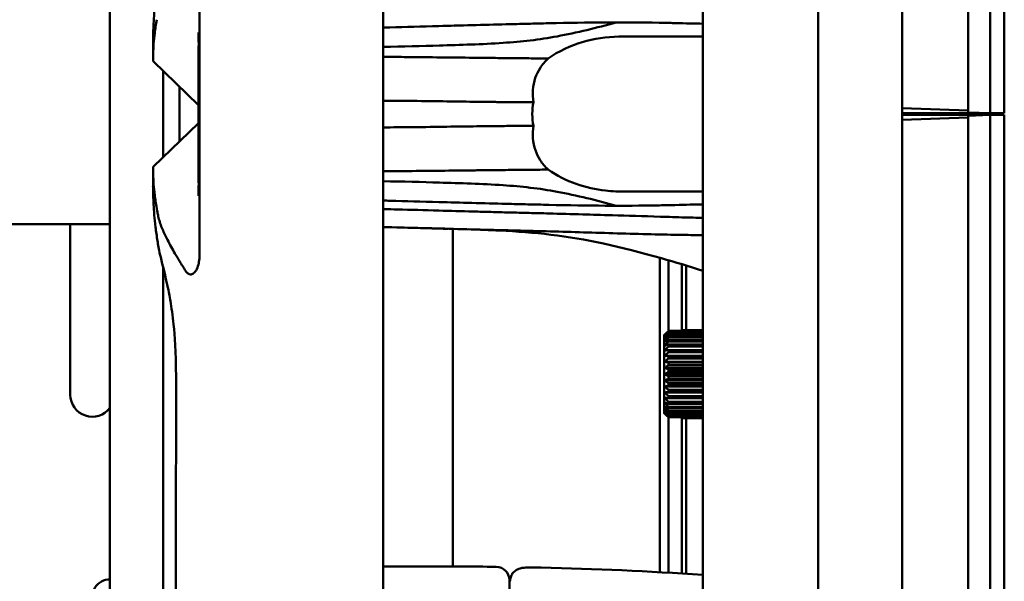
# Model space of a CAD drawing. Header units: millimetres. Extents: x 0 to 2100, y 0 to 1485.
# Tile 34 of 256: x 1271 to 1383, y 957 to 1021. Entities that reach past the tile are written whole.
import ezdxf

# ---------------------------------------------------------------- set-up
doc = ezdxf.new("R2010")
doc.units = ezdxf.units.MM
doc.header["$LTSCALE"] = 5
doc.layers.add('Sichtbar (ISO)', color=7, linetype='Continuous', lineweight=50)

msp = doc.modelspace()

# ---------------------------------------------------------------- linework, layer by layer
at = {"layer": 'Sichtbar (ISO)'}
for p, q in [((1371.607, 1260.077), (1371.607, 760.077)), ((1379.107, 1259.89), (1379.107, 1010.265)), ((1381.607, 1259.977), (1381.607, 1010.177)), ((1381.607, 1259.977), (1381.607, 1010.177)), ((1383.207, 1010.177), (1383.207, 1259.977)), ((1383.207, 1259.977), (1383.207, 1010.177)), ((1281.707, 1211.92), (1281.707, 805.783)), ((1362.064, 1124.669), (1362.064, 895.486)), ((1348.975, 919.114), (1348.975, 1101.04)), ((1312.719, 938.377), (1312.719, 1081.777)), ((1291.877, 1026.067), (1291.877, 1010.077)), ((1286.57, 1018.278), (1286.607, 1018.315)), ((1286.607, 1018.363), (1286.607, 1016.1)), ((1286.607, 1018.308), (1286.607, 1018.308)), ((1339.889, 1018.877), (1348.975, 1018.877)), ((1291.775, 1017.23), (1291.775, 1010.077)), ((1286.607, 1016.077), (1291.775, 1011.103)), ((1371.607, 1010.727), (1379.107, 1010.465)), ((1371.607, 1010.727), (1371.607, 1009.428)), ((1371.607, 1009.428), (1371.607, 1010.727)), ((1371.607, 1010.727), (1371.607, 1009.428)), ((1371.607, 1009.428), (1371.607, 1010.727)), ((1371.607, 1009.428), (1371.607, 1010.727)), ((1381.607, 1010.177), (1371.607, 1010.177)), ((1379.107, 1010.265), (1381.607, 1010.177)), ((1381.607, 1010.177), (1383.207, 1010.177)), ((1383.207, 1010.177), (1383.207, 1010.177)), ((1286.607, 1004.077), (1291.775, 1009.052)), ((1291.775, 1002.924), (1291.775, 1010.077)), ((1291.877, 1010.077), (1291.877, 994.088)), ((1371.607, 1009.977), (1381.607, 1009.977)), ((1371.607, 1009.428), (1379.107, 1009.69)), ((1381.607, 1009.977), (1379.107, 1009.89)), ((1379.107, 1009.89), (1379.107, 760.265)), ((1381.607, 1009.977), (1381.607, 760.177)), ((1381.607, 1009.977), (1381.607, 760.177)), ((1381.607, 1009.977), (1383.207, 1009.977)), ((1383.207, 760.177), (1383.207, 1009.977)), ((1383.207, 1009.977), (1383.207, 760.177)), ((1383.207, 1009.977), (1383.207, 1009.977)), ((1286.607, 1004.055), (1286.607, 1001.791)), ((1286.607, 1001.84), (1286.572, 1001.875)), ((1339.889, 1001.277), (1348.975, 1001.277)), ((1277.207, 978.246), (1277.207, 997.595)), ((1344.107, 958.105), (1344.107, 993.775)), ((1346.607, 993.041), (1346.607, 985.471)), ((1347.107, 985.571), (1347.107, 992.888)), ((1344.61, 985.014), (1344.61, 976.14)), ((1344.61, 985.014), (1344.61, 976.14)), ((1344.721, 985.127), (1344.721, 985.127)), ((1345.11, 985.471), (1348.975, 985.471)), ((1345.11, 985.471), (1345.11, 985.471)), ((1345.11, 985.404), (1348.975, 985.404)), ((1345.11, 985.249), (1348.975, 985.249)), ((1345.11, 985.14), (1348.975, 985.14)), ((1345.11, 984.913), (1348.975, 984.913)), ((1345.11, 984.764), (1348.975, 984.764)), ((1345.11, 984.47), (1348.975, 984.47)), ((1346.61, 985.571), (1348.975, 985.571)), ((1346.61, 985.549), (1348.975, 985.549)), ((1346.61, 985.549), (1346.61, 985.471)), ((1345.11, 984.285), (1348.975, 984.285)), ((1345.11, 983.932), (1348.975, 983.932)), ((1345.11, 983.715), (1348.975, 983.715)), ((1344.67, 982.648), (1348.975, 982.648)), ((1345.11, 983.31), (1348.975, 983.31)), ((1345.11, 983.067), (1348.975, 983.067)), ((1345.11, 982.622), (1348.975, 982.622)), ((1345.11, 982.358), (1348.975, 982.358)), ((1344.67, 981.987), (1348.975, 981.987)), ((1344.67, 981.291), (1348.975, 981.291)), ((1345.11, 981.883), (1348.975, 981.883)), ((1345.11, 981.605), (1348.975, 981.605)), ((1345.11, 981.112), (1348.975, 981.112)), ((1344.67, 980.577), (1348.975, 980.577)), ((1345.11, 980.827), (1348.975, 980.827)), ((1345.11, 980.327), (1348.975, 980.327)), ((1345.11, 980.043), (1348.975, 980.043)), ((1344.67, 979.864), (1348.975, 979.864)), ((1344.67, 979.168), (1348.975, 979.168)), ((1345.11, 979.549), (1348.975, 979.549)), ((1345.11, 979.272), (1348.975, 979.272)), ((1344.67, 978.507), (1348.975, 978.507)), ((1345.11, 978.796), (1348.975, 978.796)), ((1345.11, 978.533), (1348.975, 978.533)), ((1345.11, 978.087), (1348.975, 978.087)), ((1345.11, 977.844), (1348.975, 977.844)), ((1345.11, 977.44), (1348.975, 977.44)), ((1345.11, 977.223), (1348.975, 977.223)), ((1345.11, 976.869), (1348.975, 976.869)), ((1345.11, 976.684), (1348.975, 976.684)), ((1344.721, 976.028), (1344.721, 976.028)), ((1345.11, 976.39), (1348.975, 976.39)), ((1345.11, 976.241), (1348.975, 976.241)), ((1345.11, 976.014), (1348.975, 976.014)), ((1345.11, 975.905), (1348.975, 975.905)), ((1345.11, 975.751), (1348.975, 975.751)), ((1345.11, 975.684), (1348.975, 975.684)), ((1345.11, 975.684), (1345.11, 975.684)), ((1346.607, 975.684), (1346.607, 957.955)), ((1346.61, 975.684), (1346.61, 975.606)), ((1346.61, 975.606), (1348.975, 975.606)), ((1346.61, 975.584), (1348.975, 975.584)), ((1347.107, 957.923), (1347.107, 975.584)), ((1321.455, 958.747), (1312.719, 958.747)), ((1327.035, 956.206), (1327.035, 957.226)), ((1327.107, 957.078), (1327.107, 957.078))]:
    msp.add_line(p, q, dxfattribs=at)
for centre, radius, start, end in [((1279.707, 978.246), 2.5, 180, 323.1301), ((1321.455, 558.827), 399.919, 89.41331, 90), ((1325.535, 957.226), 1.5, 0, 89.41331), ((1321.455, 558.827), 399.919, 86.05424, 88.68384), ((1281.642, 955.382), 1.9, 88.0395, 271.9605)]:
    msp.add_arc(centre, radius, start, end, dxfattribs=at)
for centre, major_axis, ratio, start_param, end_param in [((1371.607, 1010.077), (0, 8.5), 0.00001, 4.6359224, 4.7888532), ((1371.607, 1010.077), (0, 8.5), 0.00001, 1.4943318, 1.6472628), ((1371.607, 1010.077), (0, 8.5), 0.00001, 4.6359229, 4.7888528), ((1371.607, 1010.077), (0, 8.5), 0.00001, 1.4943323, 1.6472623), ((1344.61, 980.577), (0, -4.5), 0.0000103, 0.1674483, 2.9741448), ((1344.61, 980.577), (0, 4.5), 0.0000103, 0.1674483, 2.9741448), ((1345.11, 980.577), (0, 5), 0.0000103, 6.0190473, 6.0760853), ((1345.11, 980.577), (0, 5), 0.0000103, 5.8619655, 5.9190033), ((1345.11, 980.577), (0, 5), 0.0000103, 5.704888, 5.7619259), ((1345.11, 980.577), (0, 5), 0.0000103, 5.5478075, 5.6048454), ((1346.61, 980.577), (0, 5), 0.0000103, 6.1761263, 6.2331643), ((1345.11, 980.577), (0, 5), 0.0000103, 5.3907291, 5.447767), ((1345.11, 980.577), (0, 5), 0.0000103, 5.2336492, 5.2906871), ((1345.11, 980.577), (0, 5), 0.0000103, 5.076569, 5.1336069), ((1345.11, 980.577), (0, 5), 0.0000103, 4.9194894, 4.9765272), ((1345.11, 980.577), (0, 5), 0.0000103, 4.7624098, 4.8194478), ((1345.11, 980.577), (0, 5), 0.0000103, 4.6053302, 4.6623681), ((1345.11, 980.577), (0, 5), 0.0000103, 4.4482507, 4.5052886), ((1345.11, 980.577), (0, 5), 0.0000103, 4.2911709, 4.3482089), ((1345.11, 980.577), (0, 5), 0.0000103, 4.1340913, 4.1911292), ((1345.11, 980.577), (0, 5), 0.0000103, 3.9770117, 4.0340496), ((1345.11, 980.577), (0, 5), 0.0000103, 3.819932, 3.87697), ((1345.11, 980.577), (0, 5), 0.0000103, 3.6628524, 3.7198903), ((1345.11, 980.577), (0, -5), 0.0000103, 0.3641782, 0.4212162), ((1345.11, 980.577), (0, -5), 0.0000103, 0.2071022, 0.2641401), ((1346.61, 980.577), (0, -5), 0.0000103, 0.050021, 0.1070589)]:
    msp.add_ellipse(centre, major_axis=major_axis, ratio=ratio, start_param=start_param, end_param=end_param, dxfattribs=at)
for points, knots in [([(1286.61, 1018.874), (1286.615, 1019.21), (1286.624, 1019.706), (1286.673, 1020.688), (1286.698, 1021.091), (1286.772, 1021.955), (1286.819, 1022.407), (1286.879, 1022.896)], [0.000001, 0.000001, 0.000001, 0.000001, 0.44726751, 0.44726751, 0.70469276, 0.70469276, 0.94775614, 0.94775614, 0.94775614, 0.94775614]), ([(1286.607, 1016.077), (1286.607, 1016.077), (1286.607, 1016.152), (1286.608, 1016.423), (1286.61, 1016.6), (1286.618, 1016.962), (1286.622, 1017.114), (1286.637, 1017.505), (1286.649, 1017.757), (1286.693, 1018.412), (1286.731, 1018.834), (1286.817, 1019.529), (1286.85, 1019.763), (1286.925, 1020.254), (1286.967, 1020.512), (1287.014, 1020.779)], [0.000001, 0.000001, 0.000001, 0.000001, 0.340065, 0.340065, 0.6271939, 0.6271939, 0.7950614, 0.7950614, 1.0171148, 1.0171148, 1.3107847, 1.3107847, 1.449374, 1.449374, 1.5903177, 1.5903177, 1.5903177, 1.5903177]), ([(1319.029, 1020.057), (1320.277, 1020.091), (1321.533, 1020.124), (1324.087, 1020.193), (1325.385, 1020.227), (1326.685, 1020.262)], [-0.95594772, -0.95594772, -0.95594772, -0.95594772, -0.48381511, -0.48381511, -0.00028122, -0.00028122, -0.00028122, -0.00028122]), ([(1326.685, 1020.256), (1327.495, 1020.277), (1328.305, 1020.299), (1329.917, 1020.339), (1330.717, 1020.358), (1331.515, 1020.376)], [-0.59935833, -0.59935833, -0.59935833, -0.59935833, -0.29716421, -0.29716421, -0.000001, -0.000001, -0.000001, -0.000001]), ([(1348.975, 1020.327), (1348.078, 1020.333), (1347.096, 1020.364), (1345.178, 1020.41), (1344.641, 1020.422), (1339.797, 1020.508), (1336.044, 1020.477), (1331.515, 1020.376)], [0.8033705, 0.8033705, 0.8033705, 0.8033705, 1.0662477, 1.0662477, 1.1897489, 1.1897489, 2.0748616, 2.0748616, 2.0748616, 2.0748616]), ([(1291.776, 1017.958), (1291.776, 1018.105), (1291.775, 1018.254), (1291.773, 1018.523), (1291.772, 1018.644), (1291.768, 1018.841), (1291.766, 1018.92), (1291.763, 1019.044), (1291.761, 1019.092), (1291.758, 1019.167), (1291.757, 1019.197), (1291.754, 1019.265), (1291.752, 1019.296), (1291.751, 1019.329), (1291.75, 1019.336), (1291.75, 1019.336)], [0, 0, 0, 0, 0.04419702, 0.04419702, 0.08124084, 0.08124084, 0.1072679, 0.1072679, 0.1256514, 0.1256514, 0.13950984, 0.13950984, 0.16291175, 0.16291175, 0.18152843, 0.18152843, 0.18152843, 0.18152843]), ([(1312.719, 1019.888), (1312.964, 1019.895), (1313.218, 1019.902), (1315.245, 1019.956), (1317.098, 1020.006), (1319.029, 1020.057)], [-0.8398803, -0.8398803, -0.8398803, -0.8398803, -0.73095128, -0.73095128, -0.000001, -0.000001, -0.000001, -0.000001]), ([(1286.61, 1018.874), (1286.607, 1018.609), (1286.607, 1018.473), (1286.607, 1018.385), (1286.607, 1018.373), (1286.607, 1018.363)], [-2.328760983, -2.328760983, -2.328760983, -2.328760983, -2.287554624, -2.287554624, -2.280168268, -2.280168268, -2.280168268, -2.280168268]), ([(1286.607, 1018.315), (1286.607, 1018.319), (1286.607, 1018.324), (1286.607, 1018.324), (1286.607, 1018.325), (1286.607, 1018.325)], [-1.81671278, -1.81671278, -1.81671278, -1.81671278, -1.69389117, -1.69389117, -1.68008894, -1.68008894, -1.68008894, -1.68008894]), ([(1332.457, 1018.889), (1330.435, 1018.511), (1328.407, 1018.29), (1323.909, 1017.982), (1321.448, 1017.927), (1319.1, 1017.849)], [0.000001, 0.000001, 0.000001, 0.000001, 0.7589931, 0.7589931, 1.6397952, 1.6397952, 1.6397952, 1.6397952]), ([(1339.889, 1018.877), (1339.882, 1018.877), (1339.875, 1018.877), (1339.848, 1018.877), (1339.828, 1018.877), (1339.769, 1018.877), (1339.729, 1018.877), (1339.608, 1018.875), (1339.526, 1018.874), (1338.057, 1018.834), (1336.656, 1018.624), (1333.967, 1017.826), (1332.629, 1017.224), (1331.438, 1016.378)], [-1.0748217, -1.0748217, -1.0748217, -1.0748217, -1.0722274, -1.0722274, -1.0650117, -1.0650117, -1.0503699, -1.0503699, -1.0202201, -1.0202201, -0.5096407, -0.5096407, -0.000001, -0.000001, -0.000001, -0.000001]), ([(1291.775, 1017.23), (1291.775, 1017.344), (1291.775, 1017.453), (1291.775, 1017.676), (1291.775, 1017.806), (1291.776, 1017.958)], [0.000001, 0.000001, 0.000001, 0.000001, 0.034214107, 0.034214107, 0.045086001, 0.045086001, 0.045086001, 0.045086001]), ([(1312.719, 1016.573), (1313.518, 1016.564), (1314.314, 1016.556), (1317.523, 1016.521), (1320.064, 1016.495), (1322.489, 1016.471)], [-1.1939398, -1.1939398, -1.1939398, -1.1939398, -0.9029789, -0.9029789, -0.000001, -0.000001, -0.000001, -0.000001]), ([(1322.489, 1016.471), (1322.781, 1016.467), (1323.073, 1016.464), (1323.368, 1016.46), (1323.662, 1016.457), (1323.96, 1016.454), (1324.259, 1016.45), (1324.559, 1016.447), (1324.861, 1016.444), (1325.165, 1016.44)], [0, 0, 0, 0, 0.3333333, 0.3333333, 0.3333333, 0.6666667, 0.6666667, 0.6666667, 1, 1, 1, 1]), ([(1325.165, 1016.44), (1325.937, 1016.432), (1326.689, 1016.424), (1327.413, 1016.417), (1328.136, 1016.41), (1328.831, 1016.403), (1329.502, 1016.396), (1330.174, 1016.39), (1330.821, 1016.384), (1331.438, 1016.378)], [0, 0, 0, 0, 0.3333333, 0.3333333, 0.3333333, 0.6666667, 0.6666667, 0.6666667, 1, 1, 1, 1]), ([(1331.438, 1016.378), (1331.098, 1016.058), (1330.787, 1015.696), (1330.305, 1014.945), (1330.12, 1014.572), (1329.832, 1013.736), (1329.738, 1013.278), (1329.674, 1012.34), (1329.697, 1011.876), (1329.77, 1011.408)], [-0.61091648, -0.61091648, -0.61091648, -0.61091648, -0.43988714, -0.43988714, -0.29639576, -0.29639576, -0.14385491, -0.14385491, -0.000001, -0.000001, -0.000001, -0.000001]), ([(1312.718, 1011.591), (1313.785, 1011.583), (1314.893, 1011.576), (1318.744, 1011.537), (1321.279, 1011.49), (1323.358, 1011.47)], [-1.1482461, -1.1482461, -1.1482461, -1.1482461, -0.7908865, -0.7908865, -0.0000175, -0.0000175, -0.0000175, -0.0000175]), ([(1323.358, 1011.47), (1323.705, 1011.465), (1323.911, 1011.465), (1324.827, 1011.452), (1324.978, 1011.449), (1325.512, 1011.444), (1325.736, 1011.443), (1325.958, 1011.44)], [-0.63774518, -0.63774518, -0.63774518, -0.63774518, -0.20257477, -0.20257477, -0.08473058, -0.08473058, -0.00000372, -0.00000372, -0.00000372, -0.00000372]), ([(1325.958, 1011.44), (1325.966, 1011.44), (1325.973, 1011.44), (1325.988, 1011.44), (1325.995, 1011.44), (1326.003, 1011.44)], [-0.0056261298, -0.0056261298, -0.0056261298, -0.0056261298, -0.0028129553, -0.0028129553, -0.000001, -0.000001, -0.000001, -0.000001]), ([(1326.003, 1011.44), (1326.631, 1011.433), (1327.259, 1011.427), (1327.887, 1011.422), (1328.515, 1011.416), (1329.143, 1011.412), (1329.77, 1011.408)], [0, 0, 0, 0, 0.5, 0.5, 0.5, 1, 1, 1, 1]), ([(1329.77, 1008.747), (1329.685, 1009.178), (1329.641, 1009.617), (1329.64, 1010.063), (1329.64, 1010.066), (1329.64, 1010.069), (1329.64, 1010.07), (1329.64, 1010.073), (1329.64, 1010.074), (1329.64, 1010.075), (1329.64, 1010.076), (1329.64, 1010.078), (1329.64, 1010.079), (1329.64, 1010.081), (1329.64, 1010.082), (1329.64, 1010.084), (1329.64, 1010.086), (1329.64, 1010.089), (1329.64, 1010.091), (1329.641, 1010.537), (1329.685, 1010.977), (1329.77, 1011.408)], [-0.26968972, -0.26968972, -0.26968972, -0.26968972, -0.13645065, -0.13645065, -0.13580588, -0.13580588, -0.13541461, -0.13541461, -0.13512898, -0.13512898, -0.134845, -0.134845, -0.13456089, -0.13456089, -0.13427507, -0.13427507, -0.1338833, -0.1338833, -0.13323735, -0.13323735, -0.000001, -0.000001, -0.000001, -0.000001]), ([(1312.718, 1008.564), (1313.783, 1008.572), (1314.888, 1008.579), (1318.734, 1008.618), (1321.266, 1008.664), (1323.34, 1008.685)], [-1.1451328, -1.1451328, -1.1451328, -1.1451328, -0.7890934, -0.7890934, -0.0000072, -0.0000072, -0.0000072, -0.0000072]), ([(1323.34, 1008.685), (1323.694, 1008.69), (1323.87, 1008.689), (1324.821, 1008.703), (1324.974, 1008.705), (1325.511, 1008.711), (1325.736, 1008.712), (1325.96, 1008.715)], [-0.65273277, -0.65273277, -0.65273277, -0.65273277, -0.20340158, -0.20340158, -0.08538093, -0.08538093, -0.00000425, -0.00000425, -0.00000425, -0.00000425]), ([(1326.003, 1008.715), (1326.631, 1008.722), (1327.259, 1008.728), (1327.887, 1008.733), (1328.515, 1008.738), (1329.143, 1008.743), (1329.77, 1008.747)], [0, 0, 0, 0, 0.5, 0.5, 0.5, 1, 1, 1, 1]), ([(1329.77, 1008.747), (1329.696, 1008.275), (1329.673, 1007.808), (1329.74, 1006.864), (1329.836, 1006.403), (1330.126, 1005.568), (1330.311, 1005.198), (1330.791, 1004.453), (1331.1, 1004.094), (1331.438, 1003.777)], [0.000001, 0.000001, 0.000001, 0.000001, 0.14482299, 0.14482299, 0.29852665, 0.29852665, 0.44112534, 0.44112534, 0.61093446, 0.61093446, 0.61093446, 0.61093446]), ([(1287.014, 999.375), (1286.967, 999.642), (1286.925, 999.901), (1286.85, 1000.392), (1286.817, 1000.625), (1286.731, 1001.32), (1286.693, 1001.743), (1286.649, 1002.398), (1286.637, 1002.65), (1286.622, 1003.041), (1286.618, 1003.192), (1286.61, 1003.555), (1286.608, 1003.731), (1286.607, 1004.003), (1286.607, 1004.077), (1286.607, 1004.077)], [-1.5903177, -1.5903177, -1.5903177, -1.5903177, -1.449374, -1.449374, -1.3107847, -1.3107847, -1.0171148, -1.0171148, -0.7950614, -0.7950614, -0.6271939, -0.6271939, -0.340065, -0.340065, -0.000001, -0.000001, -0.000001, -0.000001]), ([(1322.483, 1003.684), (1320.059, 1003.659), (1317.518, 1003.633), (1314.312, 1003.599), (1313.517, 1003.591), (1312.719, 1003.582)], [0.000001, 0.000001, 0.000001, 0.000001, 0.90273, 0.90273, 1.1932385, 1.1932385, 1.1932385, 1.1932385]), ([(1325.167, 1003.714), (1324.861, 1003.711), (1324.254, 1003.704), (1323.36, 1003.695), (1322.771, 1003.688), (1322.483, 1003.684)], [0, 0, 0, 0, 0.33333333, 0.66666667, 0.99999999, 0.99999999, 0.99999999, 0.99999999]), ([(1331.438, 1003.777), (1330.832, 1003.771), (1330.192, 1003.765), (1329.524, 1003.759), (1328.857, 1003.752), (1328.164, 1003.745), (1327.437, 1003.738), (1326.71, 1003.731), (1325.95, 1003.723), (1325.167, 1003.714)], [0, 0, 0, 0, 0.3333333, 0.3333333, 0.3333333, 0.6666667, 0.6666667, 0.6666667, 1, 1, 1, 1]), ([(1331.438, 1003.777), (1332.425, 1003.076), (1333.511, 1002.544), (1335.698, 1001.774), (1336.828, 1001.522), (1338.34, 1001.345), (1338.725, 1001.313), (1339.28, 1001.288), (1339.451, 1001.282), (1339.701, 1001.278), (1339.781, 1001.278), (1339.871, 1001.277), (1339.88, 1001.277), (1339.889, 1001.277)], [-2.0712577, -2.0712577, -2.0712577, -2.0712577, -1.6494464, -1.6494464, -1.2314558, -1.2314558, -1.0895053, -1.0895053, -1.0267324, -1.0267324, -0.9971521, -0.9971521, -0.9938227, -0.9938227, -0.9938227, -0.9938227]), ([(1291.775, 1002.924), (1291.775, 1002.81), (1291.775, 1002.702), (1291.775, 1002.479), (1291.775, 1002.349), (1291.776, 1002.196)], [0.000001, 0.000001, 0.000001, 0.000001, 0.034214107, 0.034214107, 0.045109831, 0.045109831, 0.045109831, 0.045109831]), ([(1286.607, 1001.847), (1286.606, 1001.847), (1286.605, 1001.848), (1286.599, 1001.855), (1286.593, 1001.861), (1286.582, 1001.872), (1286.577, 1001.877), (1286.572, 1001.882), (1286.571, 1001.883), (1286.571, 1001.883), (1286.571, 1001.883), (1286.571, 1001.883)], [1.237899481, 1.237899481, 1.237899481, 1.237899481, 1.238663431, 1.238663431, 1.245027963, 1.245027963, 1.249751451, 1.249751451, 1.250341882, 1.250341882, 1.250364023, 1.250364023, 1.250364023, 1.250364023]), ([(1286.607, 1001.83), (1286.607, 1001.83), (1286.607, 1001.83), (1286.607, 1001.831), (1286.607, 1001.846), (1286.607, 1001.849), (1286.607, 1001.846), (1286.607, 1001.847), (1286.607, 1001.847), (1286.607, 1001.846), (1286.607, 1001.845), (1286.607, 1001.842), (1286.607, 1001.84), (1286.607, 1001.839), (1286.607, 1001.84), (1286.607, 1001.85), (1286.607, 1001.853), (1286.607, 1001.853)], [1.2657349, 1.2657349, 1.2657349, 1.2657349, 1.26864657, 1.26864657, 1.34615856, 1.34615856, 1.38916182, 1.38916182, 1.40672583, 1.40672583, 1.41862867, 1.41862867, 1.43224359, 1.43224359, 1.45324231, 1.45324231, 1.4608094, 1.4608094, 1.4608094, 1.4608094]), ([(1286.607, 1001.791), (1286.607, 1001.773), (1286.607, 1001.749), (1286.607, 1001.638), (1286.608, 1001.506), (1286.61, 1001.281)], [1.474436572, 1.474436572, 1.474436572, 1.474436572, 1.479124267, 1.479124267, 1.491471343, 1.491471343, 1.491471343, 1.491471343]), ([(1286.879, 997.26), (1286.819, 997.748), (1286.772, 998.199), (1286.698, 999.063), (1286.673, 999.467), (1286.624, 1000.449), (1286.615, 1000.944), (1286.61, 1001.281)], [-0.94763793, -0.94763793, -0.94763793, -0.94763793, -0.70487767, -0.70487767, -0.44722183, -0.44722183, -0.00000327, -0.00000327, -0.00000327, -0.00000327]), ([(1291.75, 1000.819), (1291.75, 1000.819), (1291.75, 1000.82), (1291.751, 1000.827), (1291.751, 1000.836), (1291.753, 1000.872), (1291.755, 1000.91), (1291.759, 1001.001), (1291.761, 1001.053), (1291.764, 1001.176), (1291.766, 1001.25), (1291.77, 1001.429), (1291.772, 1001.538), (1291.775, 1001.805), (1291.775, 1001.965), (1291.776, 1002.148), (1291.776, 1002.172), (1291.776, 1002.196)], [0.08876448, 0.08876448, 0.08876448, 0.08876448, 0.09644457, 0.09644457, 0.11087491, 0.11087491, 0.13524719, 0.13524719, 0.15655659, 0.15655659, 0.18170312, 0.18170312, 0.21537782, 0.21537782, 0.26298276, 0.26298276, 0.27026498, 0.27026498, 0.27026498, 0.27026498]), ([(1319.1, 1002.305), (1321.448, 1002.228), (1323.909, 1002.173), (1328.407, 1001.865), (1330.435, 1001.643), (1332.457, 1001.266)], [-1.6397953, -1.6397953, -1.6397953, -1.6397953, -0.7590002, -0.7590002, -0.000001, -0.000001, -0.000001, -0.000001]), ([(1319.029, 1000.097), (1317.096, 1000.149), (1315.242, 1000.199), (1313.216, 1000.253), (1312.963, 1000.26), (1312.719, 1000.266)], [0.000001, 0.000001, 0.000001, 0.000001, 0.73153478, 0.73153478, 0.83983444, 0.83983444, 0.83983444, 0.83983444]), ([(1290.298, 992.286), (1290.076, 992.636), (1289.854, 992.993), (1289.45, 993.653), (1289.263, 993.965), (1288.793, 994.77), (1288.5, 995.291), (1288.037, 996.194), (1287.835, 996.617), (1287.487, 997.449), (1287.339, 997.862), (1287.181, 998.505), (1287.144, 998.684), (1287.076, 999.032), (1287.044, 999.203), (1287.014, 999.375)], [0.000001, 0.000001, 0.000001, 0.000001, 0.194817, 0.194817, 0.3648342, 0.3648342, 0.6362973, 0.6362973, 0.848993, 0.848993, 1.0717349, 1.0717349, 1.1596134, 1.1596134, 1.2445099, 1.2445099, 1.2445099, 1.2445099]), ([(1312.719, 999.304), (1312.766, 999.302), (1312.812, 999.301), (1313.329, 999.286), (1313.83, 999.272), (1315.847, 999.215), (1317.412, 999.175), (1319.029, 999.129)], [-0.84189403, -0.84189403, -0.84189403, -0.84189403, -0.82102515, -0.82102515, -0.61209376, -0.61209376, -0.00001179, -0.00001179, -0.00001179, -0.00001179]), ([(1326.683, 999.893), (1325.384, 999.927), (1324.086, 999.962), (1321.533, 1000.03), (1320.276, 1000.064), (1319.029, 1000.097)], [0.00028121, 0.00028121, 0.00028121, 0.00028121, 0.48367398, 0.48367398, 0.95571155, 0.95571155, 0.95571155, 0.95571155]), ([(1319.029, 999.129), (1320.323, 999.094), (1321.627, 999.059), (1323.611, 999.005), (1324.287, 998.987), (1325.641, 998.951), (1326.318, 998.933), (1326.996, 998.915)], [-0.99436785, -0.99436785, -0.99436785, -0.99436785, -0.50452741, -0.50452741, -0.25227278, -0.25227278, -0.00019653, -0.00019653, -0.00019653, -0.00019653]), ([(1331.515, 999.779), (1330.717, 999.796), (1329.916, 999.816), (1328.303, 999.856), (1327.493, 999.877), (1326.683, 999.898)], [0.000001, 0.000001, 0.000001, 0.000001, 0.29728296, 0.29728296, 0.5995967, 0.5995967, 0.5995967, 0.5995967]), ([(1331.515, 999.779), (1336.056, 999.677), (1339.816, 999.646), (1344.676, 999.733), (1345.214, 999.745), (1347.114, 999.792), (1348.087, 999.822), (1348.975, 999.828)], [-2.0822298, -2.0822298, -2.0822298, -2.0822298, -1.1907304, -1.1907304, -1.0661654, -1.0661654, -0.8046833, -0.8046833, -0.8046833, -0.8046833]), ([(1326.996, 998.92), (1327.752, 998.901), (1328.507, 998.881), (1330.018, 998.841), (1330.766, 998.821), (1331.515, 998.801)], [-0.56021684, -0.56021684, -0.56021684, -0.56021684, -0.27888125, -0.27888125, -0.000001, -0.000001, -0.000001, -0.000001]), ([(1331.515, 998.801), (1332.806, 998.766), (1334.053, 998.732), (1336.463, 998.664), (1337.432, 998.637), (1340.433, 998.547), (1342.188, 998.492), (1345.101, 998.405), (1346.022, 998.377), (1347.447, 998.338), (1347.816, 998.328), (1348.455, 998.311), (1348.715, 998.303), (1348.975, 998.295)], [0.000001, 0.000001, 0.000001, 0.000001, 0.4806471, 0.4806471, 0.8675596, 0.8675596, 1.3686346, 1.3686346, 1.6027939, 1.6027939, 1.7178228, 1.7178228, 1.7953738, 1.7953738, 1.7953738, 1.7953738]), ([(1287.386, 994.172), (1287.322, 994.45), (1287.266, 994.721), (1287.172, 995.234), (1287.135, 995.467), (1287.015, 996.233), (1286.941, 996.759), (1286.879, 997.26)], [-0.4658478, -0.4658478, -0.4658478, -0.4658478, -0.35047835, -0.35047835, -0.24989107, -0.24989107, -0.00049766, -0.00049766, -0.00049766, -0.00049766]), ([(1317.757, 997.13), (1319.057, 997.095), (1320.375, 997.06), (1323.039, 996.988), (1324.413, 996.952), (1325.762, 996.916)], [0.00000915, 0.00000915, 0.00000915, 0.00000915, 0.49219642, 0.49219642, 0.99760252, 0.99760252, 0.99760252, 0.99760252]), ([(1319.037, 997.09), (1319.216, 997.085), (1319.395, 997.081), (1319.749, 997.071), (1319.927, 997.066), (1320.105, 997.062)], [-0.13141356, -0.13141356, -0.13141356, -0.13141356, -0.0664966, -0.0664966, -0.00037872, -0.00037872, -0.00037872, -0.00037872]), ([(1320.636, 958.747), (1320.636, 958.906), (1320.635, 959.067), (1320.635, 959.228), (1320.632, 960.661), (1320.63, 962.144), (1320.628, 963.676), (1320.626, 965.209), (1320.625, 966.791), (1320.623, 968.424), (1320.622, 970.056), (1320.62, 971.738), (1320.619, 973.471), (1320.618, 975.203), (1320.618, 976.985), (1320.617, 978.818), (1320.616, 980.65), (1320.616, 982.533), (1320.615, 984.466), (1320.615, 986.399), (1320.615, 988.382), (1320.614, 990.415), (1320.614, 992.57), (1320.614, 994.781), (1320.614, 997.048)], [0.08876479, 0.08876479, 0.08876479, 0.08876479, 0.1, 0.1, 0.1, 0.2, 0.2, 0.2, 0.3, 0.3, 0.3, 0.4, 0.4, 0.4, 0.5, 0.5, 0.5, 0.6, 0.6, 0.6, 0.7, 0.7, 0.7, 0.80595098, 0.80595098, 0.80595098, 0.80595098]), ([(1322.431, 997.002), (1323.599, 996.966), (1324.766, 996.924), (1327.876, 996.769), (1329.819, 996.627), (1331.758, 996.393)], [-1.1558708, -1.1558708, -1.1558708, -1.1558708, -0.7218648, -0.7218648, -0.0001561, -0.0001561, -0.0001561, -0.0001561]), ([(1325.765, 996.921), (1326.523, 996.901), (1327.276, 996.882), (1328.789, 996.842), (1329.538, 996.823), (1330.283, 996.803)], [0.00066854, 0.00066854, 0.00066854, 0.00066854, 0.28248551, 0.28248551, 0.56301783, 0.56301783, 0.56301783, 0.56301783]), ([(1330.283, 996.803), (1331.534, 996.77), (1332.795, 996.736), (1335.278, 996.665), (1336.538, 996.628), (1340.363, 996.512), (1343.124, 996.435), (1345.704, 996.387), (1345.989, 996.383), (1346.747, 996.371), (1347.208, 996.364), (1348.132, 996.347), (1348.574, 996.336), (1348.975, 996.322)], [0.0002204, 0.0002204, 0.0002204, 0.0002204, 0.4649053, 0.4649053, 0.9163682, 0.9163682, 1.8019888, 1.8019888, 1.9376461, 1.9376461, 2.0755649, 2.0755649, 2.2356266, 2.2356266, 2.2356266, 2.2356266]), ([(1331.758, 996.393), (1335.672, 995.921), (1339.589, 995.065), (1345.857, 993.275), (1347.417, 992.8), (1348.975, 992.307)], [-3.4127642, -3.4127642, -3.4127642, -3.4127642, -1.5898259, -1.5898259, -0.9870843, -0.9870843, -0.9870843, -0.9870843]), ([(1288.935, 986.189), (1288.826, 987.224), (1288.686, 988.14), (1288.471, 989.412), (1288.366, 989.966), (1288.229, 990.626), (1288.202, 990.751), (1287.882, 992.232), (1287.592, 993.277), (1287.386, 994.172)], [-0.75858198, -0.75858198, -0.75858198, -0.75858198, -0.57194923, -0.57194923, -0.42231057, -0.42231057, -0.38707971, -0.38707971, -0.0003762, -0.0003762, -0.0003762, -0.0003762]), ([(1291.877, 994.088), (1291.877, 993.822), (1291.855, 993.561), (1291.783, 993.148), (1291.73, 992.905), (1291.538, 992.424), (1291.425, 992.238), (1291.178, 991.976), (1291.044, 991.903), (1290.896, 991.889), (1290.882, 991.888), (1290.866, 991.888), (1290.862, 991.888), (1290.76, 991.889), (1290.661, 991.923), (1290.471, 992.056), (1290.38, 992.155), (1290.298, 992.286)], [0.000001, 0.000001, 0.000001, 0.000001, 0.07963579, 0.07963579, 0.13388508, 0.13388508, 0.18445664, 0.18445664, 0.23592075, 0.23592075, 0.24108134, 0.24108134, 0.24229091, 0.24229091, 0.28044019, 0.28044019, 0.31848359, 0.31848359, 0.31848359, 0.31848359]), ([(1287.736, 992.741), (1287.736, 988.912), (1287.737, 985.157), (1287.737, 981.468), (1287.737, 981.425), (1287.737, 981.382), (1287.737, 981.34), (1287.737, 972.293), (1287.738, 963.641), (1287.738, 955.412), (1287.738, 954.504), (1287.738, 953.601), (1287.738, 952.703), (1287.738, 947.779), (1287.738, 943.011), (1287.74, 938.395), (1287.74, 936.19), (1287.741, 934.02), (1287.742, 931.885), (1287.744, 929.229), (1287.746, 926.63), (1287.749, 924.072), (1287.754, 919.481), (1287.76, 915.023), (1287.762, 910.647), (1287.762, 910.348), (1287.763, 910.05), (1287.763, 909.753), (1287.764, 904.889), (1287.763, 900.24), (1287.814, 895.423), (1287.832, 893.823), (1287.854, 892.203), (1287.908, 890.635), (1287.935, 889.853), (1287.97, 889.061), (1288.018, 888.278), (1288.084, 887.19), (1288.176, 886.12), (1288.294, 885.054), (1288.408, 884.036), (1288.546, 883.023), (1288.706, 881.987), (1289.015, 879.987), (1289.406, 877.902), (1289.832, 875.806), (1289.979, 875.088), (1290.129, 874.368), (1290.281, 873.65), (1290.501, 872.615), (1290.728, 871.57), (1290.958, 870.511)], [0.09904053, 0.09904053, 0.09904053, 0.09904053, 0.16666667, 0.16666667, 0.16666667, 0.16744869, 0.16744869, 0.16744869, 0.33333333, 0.33333333, 0.33333333, 0.35164148, 0.35164148, 0.35164148, 0.45204066, 0.45204066, 0.45204066, 0.5, 0.5, 0.5, 0.55964315, 0.55964315, 0.55964315, 0.66666667, 0.66666667, 0.66666667, 0.67397324, 0.67397324, 0.67397324, 0.79358035, 0.79358035, 0.79358035, 0.83333333, 0.83333333, 0.83333333, 0.85315777, 0.85315777, 0.85315777, 0.88066724, 0.88066724, 0.88066724, 0.9069135, 0.9069135, 0.9069135, 0.95758183, 0.95758183, 0.95758183, 0.9749617, 0.9749617, 0.9749617, 1, 1, 1, 1]), ([(1289.204, 938.377), (1289.203, 942.339), (1289.201, 946.301), (1289.2, 951.05), (1289.197, 956.657), (1289.198, 962.559), (1289.198, 967.019), (1289.202, 970.113), (1289.204, 970.843), (1289.211, 973.055), (1289.217, 974.277), (1289.22, 975.778), (1289.221, 976.151), (1289.221, 976.723), (1289.221, 976.922), (1289.221, 977.311), (1289.221, 977.501), (1289.22, 977.887), (1289.219, 978.083), (1289.218, 978.535), (1289.216, 978.791), (1289.212, 979.442), (1289.209, 979.846), (1289.167, 983.301), (1289.074, 984.862), (1288.935, 986.189)], [-22.9663006, -22.9663006, -22.9663006, -22.9663006, -4.8500908, -4.8500908, -1.2446027, -1.2446027, -0.9321197, -0.9321197, -0.7905668, -0.7905668, -0.6350204, -0.6350204, -0.583676, -0.583676, -0.5562085, -0.5562085, -0.5300393, -0.5300393, -0.5030103, -0.5030103, -0.4677306, -0.4677306, -0.4133516, -0.4133516, -0.0000071, -0.0000071, -0.0000071, -0.0000071]), ([(1345.107, 958.047), (1345.107, 960.404), (1345.107, 962.792), (1345.107, 968.566), (1345.107, 972.187), (1345.107, 975.687)], [-4.13021, -4.13021, -4.13021, -4.13021, -3.5631796, -3.5631796, -2.7056551, -2.7056551, -2.7056551, -2.7056551]), ([(1327.107, 957.078), (1327.107, 957.241), (1327.134, 957.406), (1327.237, 957.711), (1327.314, 957.857), (1327.506, 958.112), (1327.624, 958.225), (1327.815, 958.358), (1327.881, 958.397), (1328.005, 958.459), (1328.065, 958.484), (1328.214, 958.537), (1328.3, 958.559), (1328.436, 958.585), (1328.492, 958.594), (1328.666, 958.615), (1328.784, 958.624), (1329.059, 958.638), (1329.215, 958.643), (1329.611, 958.65), (1329.867, 958.652), (1330.297, 958.648), (1330.47, 958.645), (1330.641, 958.641)], [0, 0, 0, 0, 0.04899242, 0.04899242, 0.09715416, 0.09715416, 0.1453175, 0.1453175, 0.16846799, 0.16846799, 0.18905129, 0.18905129, 0.22161004, 0.22161004, 0.24954749, 0.24954749, 0.31199538, 0.31199538, 0.37454236, 0.37454236, 0.45601085, 0.45601085, 0.50742412, 0.50742412, 0.50742412, 0.50742412])]:
    msp.add_open_spline(points, degree=3, knots=knots, dxfattribs=at)
for points in [[(1339.162, 1020.474), (1336.942, 1019.853), (1334.702, 1019.308), (1332.457, 1018.889)], [(1320.72, 1020.102), (1320.857, 1020.106), (1320.995, 1020.11), (1321.133, 1020.114)], [(1319.1, 1017.849), (1317.131, 1017.785), (1314.926, 1017.735), (1312.719, 1017.694)], [(1287.737, 1014.99), (1287.737, 1013.366), (1287.737, 1011.729), (1287.737, 1010.077)], [(1289.613, 1010.077), (1289.613, 1011.113), (1289.613, 1012.148), (1289.613, 1013.184)], [(1287.737, 1010.077), (1287.737, 1008.425), (1287.737, 1006.788), (1287.737, 1005.164)], [(1289.613, 1006.971), (1289.613, 1008.006), (1289.613, 1009.042), (1289.613, 1010.077)], [(1325.96, 1008.715), (1325.974, 1008.715), (1325.988, 1008.715), (1326.003, 1008.715)], [(1312.719, 1002.461), (1314.926, 1002.42), (1317.131, 1002.37), (1319.1, 1002.305)], [(1332.457, 1001.266), (1334.701, 1000.847), (1336.941, 1000.302), (1339.162, 999.68)], [(1320.718, 1000.052), (1320.856, 1000.049), (1320.995, 1000.045), (1321.133, 1000.041)], [(1263.707, 997.595), (1269.707, 997.595), (1275.707, 997.595), (1281.707, 997.595)], [(1312.717, 997.264), (1313.914, 997.232), (1315.577, 997.188), (1317.757, 997.13)], [(1312.718, 997.259), (1314.824, 997.203), (1316.93, 997.147), (1319.037, 997.09)], [(1345.107, 985.468), (1345.107, 988.105), (1345.107, 990.813), (1345.107, 993.487)], [(1345.11, 985.404), (1345.059, 985.348), (1344.958, 985.237), (1344.812, 985.074), (1344.717, 984.968), (1344.67, 984.915)], [(1344.67, 984.915), (1344.717, 984.951), (1344.812, 985.024), (1344.958, 985.135), (1345.059, 985.211), (1345.11, 985.249)], [(1345.11, 985.14), (1345.059, 985.083), (1344.958, 984.97), (1344.812, 984.803), (1344.717, 984.695), (1344.67, 984.641)], [(1344.67, 984.641), (1344.717, 984.67), (1344.812, 984.729), (1344.958, 984.82), (1345.059, 984.882), (1345.11, 984.913)], [(1345.11, 984.764), (1345.059, 984.707), (1344.958, 984.595), (1344.812, 984.429), (1344.717, 984.321), (1344.67, 984.267)], [(1344.67, 984.267), (1344.717, 984.289), (1344.812, 984.333), (1344.958, 984.401), (1345.059, 984.447), (1345.11, 984.47)], [(1345.11, 985.471), (1345.065, 985.431), (1344.976, 985.354), (1344.846, 985.239), (1344.762, 985.164), (1344.721, 985.127)], [(1344.721, 985.127), (1344.762, 985.164), (1344.846, 985.239), (1344.976, 985.353), (1345.065, 985.431), (1345.11, 985.471)], [(1345.11, 984.285), (1345.059, 984.23), (1344.958, 984.12), (1344.812, 983.959), (1344.717, 983.854), (1344.67, 983.802)], [(1344.67, 983.802), (1344.717, 983.816), (1344.812, 983.844), (1344.958, 983.887), (1345.059, 983.917), (1345.11, 983.932)], [(1345.11, 983.715), (1345.059, 983.662), (1344.958, 983.559), (1344.812, 983.407), (1344.717, 983.307), (1344.67, 983.258)], [(1344.67, 983.258), (1344.717, 983.264), (1344.812, 983.275), (1344.958, 983.292), (1345.059, 983.304), (1345.11, 983.31)], [(1345.11, 983.067), (1345.059, 983.019), (1344.958, 982.924), (1344.812, 982.784), (1344.717, 982.693), (1344.67, 982.648)], [(1344.67, 982.648), (1344.717, 982.645), (1344.812, 982.639), (1344.958, 982.631), (1345.059, 982.625), (1345.11, 982.622)], [(1345.11, 982.358), (1345.059, 982.316), (1344.958, 982.231), (1344.812, 982.108), (1344.717, 982.027), (1344.67, 981.987)], [(1344.67, 981.987), (1344.717, 981.976), (1344.812, 981.953), (1344.958, 981.918), (1345.059, 981.895), (1345.11, 981.883)], [(1345.11, 981.605), (1345.059, 981.569), (1344.958, 981.498), (1344.812, 981.393), (1344.717, 981.325), (1344.67, 981.291)], [(1344.67, 981.291), (1344.717, 981.272), (1344.812, 981.233), (1344.958, 981.173), (1345.059, 981.132), (1345.11, 981.112)], [(1345.11, 980.827), (1345.059, 980.799), (1344.958, 980.742), (1344.812, 980.659), (1344.717, 980.604), (1344.67, 980.577)], [(1344.67, 980.577), (1344.717, 980.55), (1344.812, 980.496), (1344.958, 980.413), (1345.059, 980.356), (1345.11, 980.327)], [(1345.11, 980.043), (1345.059, 980.023), (1344.958, 979.982), (1344.812, 979.922), (1344.717, 979.883), (1344.67, 979.864)], [(1344.67, 979.864), (1344.717, 979.83), (1344.812, 979.762), (1344.958, 979.657), (1345.059, 979.585), (1345.11, 979.549)], [(1345.11, 979.272), (1345.059, 979.26), (1344.958, 979.236), (1344.812, 979.202), (1344.717, 979.179), (1344.67, 979.168)], [(1344.67, 979.168), (1344.717, 979.128), (1344.812, 979.047), (1344.958, 978.923), (1345.059, 978.839), (1345.11, 978.796)], [(1345.11, 978.533), (1345.059, 978.53), (1344.958, 978.524), (1344.812, 978.515), (1344.717, 978.51), (1344.67, 978.507)], [(1344.67, 978.507), (1344.717, 978.462), (1344.812, 978.371), (1344.958, 978.231), (1345.059, 978.136), (1345.11, 978.087)], [(1344.67, 977.897), (1344.717, 977.847), (1344.812, 977.748), (1344.958, 977.596), (1345.059, 977.492), (1345.11, 977.44)], [(1345.11, 977.844), (1345.059, 977.85), (1344.958, 977.862), (1344.812, 977.88), (1344.717, 977.891), (1344.67, 977.897)], [(1344.67, 977.352), (1344.717, 977.3), (1344.812, 977.195), (1344.958, 977.034), (1345.059, 976.925), (1345.11, 976.869)], [(1345.11, 977.223), (1345.059, 977.238), (1344.958, 977.267), (1344.812, 977.31), (1344.717, 977.338), (1344.67, 977.352)], [(1344.67, 976.888), (1344.717, 976.834), (1344.812, 976.726), (1344.958, 976.56), (1345.059, 976.447), (1345.11, 976.39)], [(1345.11, 976.684), (1345.059, 976.708), (1344.958, 976.754), (1344.812, 976.822), (1344.717, 976.866), (1344.67, 976.888)], [(1344.67, 976.514), (1344.717, 976.46), (1344.812, 976.351), (1344.958, 976.185), (1345.059, 976.072), (1345.11, 976.014)], [(1345.11, 976.241), (1345.059, 976.273), (1344.958, 976.334), (1344.812, 976.425), (1344.717, 976.484), (1344.67, 976.514)], [(1344.67, 976.24), (1344.717, 976.187), (1344.812, 976.081), (1344.958, 975.918), (1345.059, 975.807), (1345.11, 975.751)], [(1345.11, 975.905), (1345.059, 975.944), (1344.958, 976.02), (1344.812, 976.131), (1344.717, 976.204), (1344.67, 976.24)], [(1345.11, 975.684), (1345.065, 975.723), (1344.976, 975.801), (1344.846, 975.916), (1344.762, 975.991), (1344.721, 976.028)], [(1344.721, 976.028), (1344.762, 975.991), (1344.846, 975.916), (1344.976, 975.801), (1345.065, 975.723), (1345.11, 975.684)]]:
    msp.add_open_spline(points, degree=3, dxfattribs=at)
for points, weights in [([(1344.721, 985.127), (1344.664, 985.07), (1344.61, 985.014)], [1.03479394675, 1.03412362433, 1.03329574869]), ([(1344.61, 985.014), (1344.664, 985.07), (1344.721, 985.127)], [1.03329574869, 1.03412362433, 1.03479394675]), ([(1344.61, 976.14), (1344.664, 976.085), (1344.721, 976.028)], [1.03329574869, 1.03412362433, 1.03479394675]), ([(1344.721, 976.028), (1344.664, 976.085), (1344.61, 976.14)], [1.03479394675, 1.03412362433, 1.03329574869])]:
    msp.add_rational_spline(points, weights, degree=2, dxfattribs=at)

doc.saveas('drawing.dxf')
